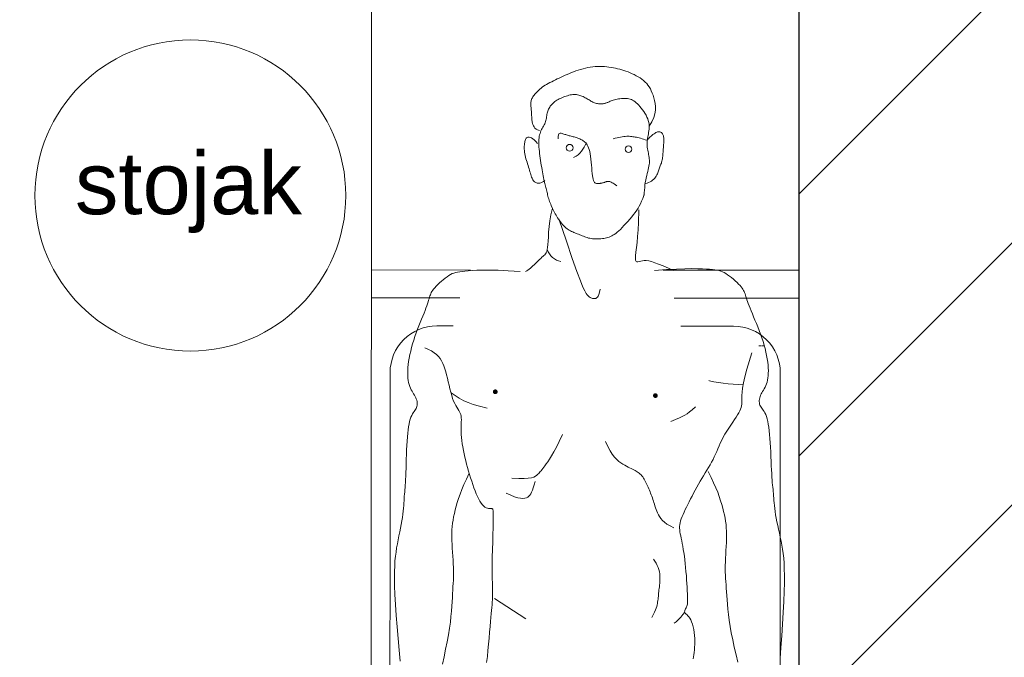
# Model space of a CAD drawing. Header units: millimetres. Extents: x 26866 to 1024070, y -428191 to 408885.
# Tile 183 of 248: x 201273 to 202540, y 393424 to 394244. Entities that reach past the tile are written whole.
import ezdxf

# ---------------------------------------------------------------- set-up
doc = ezdxf.new("R2010")
doc.units = ezdxf.units.MM
doc.header["$LTSCALE"] = 2
for name, color, linetype, lineweight in [('0_OPIS', 7, 'Continuous', 13), ('10', 7, 'Continuous', 9), ('3DPLAN_A_TABELKA POMIESZCZEŃ', 7, 'Continuous', 0), ('6', 253, 'Continuous', 0)]:
    doc.layers.add(name, color=color, linetype=linetype, lineweight=lineweight)
for name, color, linetype in [('3DPLAN_A_KRESKOWANIE 1', 253, 'Continuous'), ('3DPLAN_A_OPIS', 8, 'Continuous'), ('3DPLAN_K_NOŚNA', 7, 'Continuous')]:
    doc.layers.add(name, color=color, linetype=linetype)
doc.layers.add('FURNITURE ZD 1 500', color=7, linetype='Continuous', lineweight=13, true_color=0x9fa8a5)
doc.styles.add('ARIAL', font='arial.ttf')
pattern_1 = [(45, (23044.838, -26883.88), (-16.83798, 16.83798), [])]

# ---------------------------------------------------------------- blocks, each defined once
blk = doc.blocks.new('A$C7B9C5A86')
at = {"layer": '6', "color": 7}
for p, q in [((1.787, 0.6386), (1.787, 0.6432)), ((1.787, 0.6362), (1.787, 0.6377)), ((1.787, 0.6338), (1.787, 0.6356)), ((2.0151, 0.2721), (2.0265, 0.2747)), ((2.0265, 0.2747), (2.027, 0.2749)), ((1.941, 0.2565), (1.9427, 0.2583)), ((1.9427, 0.2583), (1.9441, 0.26)), ((1.9441, 0.26), (1.9455, 0.2615)), ((1.9455, 0.2615), (1.9471, 0.2628)), ((1.9471, 0.2628), (1.9489, 0.264)), ((1.9489, 0.264), (1.9512, 0.2649)), ((1.9512, 0.2649), (1.9543, 0.2658)), ((1.9543, 0.2658), (1.9582, 0.2664)), ((1.9582, 0.2664), (1.9631, 0.2669)), ((1.9631, 0.2669), (1.9693, 0.2672)), ((1.9693, 0.2672), (1.9766, 0.2676)), ((1.9766, 0.2676), (1.985, 0.2681)), ((1.985, 0.2681), (1.9943, 0.2689)), ((1.9943, 0.2689), (2.0043, 0.2702)), ((2.0043, 0.2702), (2.0151, 0.2721)), ((1.9238, 0.2385), (1.9259, 0.2408)), ((1.9259, 0.2408), (1.928, 0.2431)), ((1.928, 0.2431), (1.9303, 0.2454)), ((1.9303, 0.2454), (1.9326, 0.2478)), ((1.9326, 0.2478), (1.9348, 0.2501)), ((1.9348, 0.2501), (1.937, 0.2523)), ((1.937, 0.2523), (1.9391, 0.2545)), ((1.9391, 0.2545), (1.941, 0.2565)), ((1.9165, 0.2278), (1.9175, 0.2299)), ((1.9175, 0.2299), (1.9188, 0.232)), ((1.9188, 0.232), (1.9202, 0.2341)), ((1.9202, 0.2341), (1.9219, 0.2363)), ((1.9219, 0.2363), (1.9238, 0.2385)), ((1.4552, 0.1713), (1.4614, 0.1714)), ((1.4614, 0.1714), (1.4675, 0.1716)), ((1.4675, 0.1716), (1.4733, 0.1716)), ((1.4733, 0.1716), (1.4788, 0.1717)), ((1.4788, 0.1717), (1.4839, 0.1717)), ((1.4839, 0.1717), (1.4884, 0.1717)), ((1.4884, 0.1717), (1.4924, 0.1717)), ((1.4924, 0.1717), (1.4958, 0.1717)), ((1.4958, 0.1717), (1.4984, 0.1717)), ((1.4984, 0.1717), (1.5004, 0.1716)), ((1.5004, 0.1716), (1.5018, 0.1714)), ((1.5018, 0.1714), (1.5027, 0.1711)), ((1.2362, 0.1604), (1.2465, 0.1617)), ((1.2465, 0.1617), (1.2571, 0.1628)), ((1.2571, 0.1628), (1.2679, 0.1638)), ((1.2679, 0.1638), (1.2786, 0.1647)), ((1.2786, 0.1647), (1.2889, 0.1656)), ((1.2889, 0.1656), (1.2985, 0.1664)), ((1.2985, 0.1664), (1.3071, 0.1671)), ((1.3071, 0.1671), (1.3146, 0.1678)), ((1.3146, 0.1678), (1.321, 0.1684)), ((1.321, 0.1684), (1.3267, 0.169)), ((1.3267, 0.169), (1.3318, 0.1695)), ((1.3318, 0.1695), (1.3365, 0.1699)), ((1.3365, 0.1699), (1.3411, 0.1702)), ((1.3411, 0.1702), (1.3457, 0.1705)), ((1.3457, 0.1705), (1.3507, 0.1706)), ((1.3507, 0.1706), (1.3561, 0.1707)), ((1.3561, 0.1707), (1.362, 0.1707)), ((1.362, 0.1707), (1.3682, 0.1706)), ((1.3682, 0.1706), (1.3748, 0.1704)), ((1.3748, 0.1704), (1.3815, 0.1703)), ((1.3815, 0.1703), (1.3884, 0.1702)), ((1.3884, 0.1702), (1.3954, 0.1701)), ((1.3954, 0.1701), (1.4023, 0.17)), ((1.4023, 0.17), (1.4092, 0.1701)), ((1.4092, 0.1701), (1.416, 0.1702)), ((1.416, 0.1702), (1.4228, 0.1703)), ((1.4228, 0.1703), (1.4294, 0.1705)), ((1.4294, 0.1705), (1.436, 0.1707)), ((1.436, 0.1707), (1.4425, 0.1709)), ((1.4425, 0.1709), (1.4489, 0.1711)), ((1.4489, 0.1711), (1.4552, 0.1713)), ((1.5027, 0.1711), (1.5033, 0.1707)), ((1.5033, 0.1707), (1.5036, 0.1701)), ((1.5036, 0.1701), (1.5037, 0.1692)), ((1.5037, 0.1692), (1.5037, 0.1682)), ((1.5037, 0.1682), (1.5037, 0.1669)), ((1.5037, 0.1669), (1.5037, 0.1653)), ((1.5037, 0.1653), (1.504, 0.1635)), ((1.504, 0.1635), (1.5044, 0.1616)), ((1.5044, 0.1616), (1.5052, 0.1596)), ((1.5052, 0.1596), (1.5064, 0.1574)), ((1.5064, 0.1574), (1.508, 0.1552)), ((1.508, 0.1552), (1.5102, 0.153)), ((1.5102, 0.153), (1.513, 0.1508)), ((1.513, 0.1508), (1.5165, 0.1487)), ((1.5165, 0.1487), (1.5204, 0.1465)), ((1.5204, 0.1465), (1.5248, 0.1444)), ((1.5248, 0.1444), (1.5295, 0.1424)), ((1.5295, 0.1424), (1.5346, 0.1403)), ((1.5346, 0.1403), (1.54, 0.1383)), ((1.54, 0.1383), (1.5455, 0.1363)), ((1.5455, 0.1363), (1.5512, 0.1344)), ((1.5512, 0.1344), (1.557, 0.1325)), ((1.557, 0.1325), (1.563, 0.1307)), ((1.563, 0.1307), (1.5689, 0.1289)), ((1.5689, 0.1289), (1.575, 0.1272)), ((1.575, 0.1272), (1.581, 0.1255)), ((1.581, 0.1255), (1.5871, 0.124)), ((1.5871, 0.124), (1.5931, 0.1226)), ((1.5931, 0.1226), (1.5992, 0.1212)), ((1.5992, 0.1212), (1.6051, 0.12)), ((1.6051, 0.12), (1.611, 0.1189)), ((1.611, 0.1189), (1.6167, 0.1179)), ((1.6167, 0.1179), (1.6222, 0.1171)), ((1.6222, 0.1171), (1.6276, 0.1165)), ((1.6276, 0.1165), (1.6328, 0.1161)), ((1.6328, 0.1161), (1.6377, 0.1158)), ((1.6377, 0.1158), (1.6423, 0.1158)), ((1.6423, 0.1158), (1.6467, 0.1159)), ((1.6467, 0.1159), (1.6508, 0.116)), ((1.6508, 0.116), (1.6546, 0.1162)), ((1.6546, 0.1162), (1.6582, 0.1163)), ((1.6582, 0.1163), (1.6615, 0.1162)), ((1.6615, 0.1162), (1.6645, 0.116)), ((1.6645, 0.116), (1.6673, 0.1154)), ((1.6673, 0.1154), (1.6699, 0.1145)), ((1.6699, 0.1145), (1.6723, 0.1133)), ((1.6723, 0.1133), (1.6747, 0.1119)), ((1.6747, 0.1119), (1.6773, 0.1102)), ((1.6773, 0.1102), (1.68, 0.1084)), ((1.68, 0.1084), (1.6831, 0.1066)), ((1.6831, 0.1066), (1.6866, 0.1047)), ((1.6866, 0.1047), (1.6907, 0.1029)), ((1.6907, 0.1029), (1.6954, 0.1011)), ((1.6954, 0.1011), (1.7006, 0.0995)), ((1.7006, 0.0995), (1.7063, 0.0979)), ((1.7063, 0.0979), (1.7123, 0.0963)), ((1.7123, 0.0963), (1.7184, 0.0948)), ((1.7184, 0.0948), (1.7245, 0.0933)), ((1.7245, 0.0933), (1.7306, 0.0919)), ((1.7306, 0.0919), (1.7364, 0.0904)), ((1.7364, 0.0904), (1.7419, 0.089)), ((1.7419, 0.089), (1.7471, 0.0874)), ((1.7471, 0.0874), (1.7519, 0.0857)), ((1.7519, 0.0857), (1.7564, 0.0838)), ((1.7564, 0.0838), (1.7607, 0.0817)), ((1.7607, 0.0817), (1.7646, 0.0791)), ((1.7646, 0.0791), (1.7683, 0.0762)), ((1.7683, 0.0762), (1.7718, 0.0728)), ((1.7718, 0.0728), (1.775, 0.0688)), ((1.775, 0.0688), (1.778, 0.0641)), ((1.778, 0.0641), (1.7807, 0.0588)), ((1.7807, 0.0588), (1.7833, 0.0526))]:
    blk.add_line(p, q, dxfattribs=at)
for points in [[(1.918, 0.4524), (1.9196, 0.4731), (1.9206, 0.4906), (1.9212, 0.5053), (1.9214, 0.5175), (1.9213, 0.5275), (1.9211, 0.5358), (1.9207, 0.5426), (1.9202, 0.5483), (1.9197, 0.5532), (1.9192, 0.5574), (1.9187, 0.5611), (1.918, 0.5645), (1.9171, 0.5676), (1.916, 0.5705), (1.9146, 0.5734), (1.9128, 0.5764), (1.9107, 0.5796), (1.9083, 0.5829), (1.9057, 0.5863), (1.903, 0.5897), (1.9001, 0.5929), (1.8973, 0.596), (1.8946, 0.5988), (1.892, 0.6012), (1.8897, 0.6033), (1.8875, 0.6049), (1.8855, 0.6063), (1.8836, 0.6074), (1.8817, 0.6083), (1.8797, 0.6091), (1.8777, 0.6099), (1.8754, 0.6106), (1.873, 0.6114), (1.8703, 0.6123), (1.8674, 0.6133), (1.8642, 0.6144), (1.8607, 0.6157), (1.8568, 0.6171), (1.8526, 0.6188), (1.848, 0.6206), (1.843, 0.6227), (1.8377, 0.6249), (1.832, 0.6273), (1.8261, 0.6297), (1.82, 0.6322), (1.8138, 0.6346), (1.8075, 0.637), (1.8011, 0.6392), (1.7948, 0.6413), (1.7885, 0.6431), (1.7823, 0.6448), (1.7762, 0.6463), (1.7703, 0.6475), (1.7645, 0.6486), (1.7589, 0.6494), (1.7536, 0.65), (1.7486, 0.6504), (1.7439, 0.6506), (1.7394, 0.6505), (1.7352, 0.6503), (1.7312, 0.6498), (1.7275, 0.6492), (1.7241, 0.6484), (1.7209, 0.6474), (1.7179, 0.6462), (1.7152, 0.6449), (1.7126, 0.6435), (1.7102, 0.6421), (1.7079, 0.6407), (1.7056, 0.6394), (1.7034, 0.6382), (1.7012, 0.6371), (1.6989, 0.6363), (1.6967, 0.6356), (1.6944, 0.6351), (1.6922, 0.6348), (1.69, 0.6348), (1.6879, 0.635), (1.6859, 0.6354), (1.684, 0.636), (1.6823, 0.6369), (1.6806, 0.6379), (1.6789, 0.6391), (1.6771, 0.6404), (1.6751, 0.6418), (1.6729, 0.6433), (1.6704, 0.6447), (1.6675, 0.646), (1.664, 0.6472), (1.6601, 0.6484), (1.6557, 0.6495), (1.6508, 0.6504), (1.6454, 0.6513), (1.6395, 0.6521), (1.633, 0.6528), (1.626, 0.6534), (1.6185, 0.6539), (1.6106, 0.6544), (1.6025, 0.6548), (1.5943, 0.6552), (1.5863, 0.6555), (1.5786, 0.6558), (1.5714, 0.6561), (1.5648, 0.6565), (1.5589, 0.6568), (1.5537, 0.6572), (1.5491, 0.6576), (1.545, 0.658), (1.5411, 0.6584), (1.5374, 0.6588), (1.5339, 0.6592), (1.5302, 0.6595), (1.5264, 0.6598), (1.5224, 0.6601), (1.5182, 0.6604), (1.5138, 0.6607), (1.5091, 0.6612), (1.5041, 0.6617), (1.4988, 0.6624), (1.4933, 0.6633), (1.4874, 0.6644), (1.4811, 0.6656), (1.4747, 0.667), (1.468, 0.6684), (1.4612, 0.6699), (1.4543, 0.6714), (1.4473, 0.6728), (1.4403, 0.6742), (1.4332, 0.6754), (1.4259, 0.6765), (1.4179, 0.6774), (1.4092, 0.6781), (1.3992, 0.6785), (1.3878, 0.6787), (1.3747, 0.6787), (1.3595, 0.6783), (1.3421, 0.6776), (1.3231, 0.6766), (1.303, 0.6754), (1.2825, 0.6741), (1.2624, 0.6727), (1.2432, 0.6712)], [(1.2367, 0.5975), (1.2497, 0.5945), (1.2627, 0.5915), (1.2755, 0.5887), (1.2877, 0.5862), (1.2991, 0.5842), (1.3098, 0.5826), (1.3197, 0.5813), (1.3289, 0.5804), (1.3374, 0.5796), (1.3453, 0.579), (1.3526, 0.5785), (1.3594, 0.578), (1.3657, 0.5776), (1.3715, 0.5771), (1.3771, 0.5767), (1.3826, 0.5763), (1.3879, 0.576), (1.3934, 0.5758), (1.399, 0.5757), (1.4048, 0.5758), (1.4111, 0.5759), (1.4176, 0.5762), (1.4244, 0.5766), (1.4313, 0.577), (1.4382, 0.5774), (1.4451, 0.5777), (1.4518, 0.5779), (1.4583, 0.578), (1.4645, 0.5778), (1.4704, 0.5775), (1.4761, 0.577), (1.4818, 0.5763), (1.4874, 0.5753), (1.4931, 0.5742), (1.4989, 0.5729), (1.5049, 0.5714), (1.5111, 0.5696), (1.5177, 0.5676), (1.5248, 0.5652), (1.5323, 0.5625), (1.5403, 0.5592), (1.549, 0.5554), (1.5583, 0.5509), (1.5684, 0.5458)], [(1.7751, 0.6219), (1.7466, 0.6132), (1.7334, 0.6096), (1.7225, 0.6072), (1.7136, 0.6057), (1.7064, 0.6048), (1.7006, 0.6045), (1.6959, 0.6044), (1.6919, 0.6044), (1.6885, 0.6044), (1.6854, 0.6042), (1.6825, 0.6038), (1.6797, 0.6032), (1.6769, 0.6023), (1.674, 0.601), (1.6708, 0.5993), (1.6672, 0.5972), (1.6632, 0.5947), (1.6588, 0.5918), (1.6541, 0.5886), (1.6491, 0.5852), (1.6439, 0.5818), (1.6387, 0.5784), (1.6333, 0.5751), (1.6281, 0.5721), (1.6229, 0.5694), (1.6179, 0.567), (1.6129, 0.5648), (1.608, 0.5627), (1.6032, 0.5607), (1.5985, 0.5587), (1.5938, 0.5566), (1.5891, 0.5544), (1.5845, 0.5519), (1.5799, 0.5493), (1.5753, 0.5466), (1.5706, 0.5437), (1.5659, 0.5407), (1.5612, 0.5377), (1.5563, 0.5347), (1.5514, 0.5318), (1.5464, 0.5289), (1.5412, 0.526), (1.5361, 0.5232), (1.5309, 0.5206), (1.5258, 0.5179), (1.5208, 0.5154), (1.5158, 0.5129), (1.5111, 0.5105), (1.5065, 0.5083), (1.5021, 0.5061), (1.4979, 0.504), (1.4938, 0.5022), (1.49, 0.5005), (1.4863, 0.4991), (1.4828, 0.498), (1.4794, 0.4971), (1.4762, 0.4965), (1.473, 0.4963), (1.4699, 0.4963), (1.4668, 0.4965), (1.4635, 0.4969), (1.4601, 0.4975), (1.4564, 0.4982), (1.4524, 0.499), (1.4481, 0.4999), (1.4434, 0.5008), (1.4384, 0.5017), (1.433, 0.5027), (1.4273, 0.5036), (1.4213, 0.5045), (1.4149, 0.5053), (1.4083, 0.5061), (1.4013, 0.5068), (1.3942, 0.5074), (1.3871, 0.508), (1.3801, 0.5085), (1.3734, 0.5089), (1.367, 0.5092), (1.3611, 0.5095), (1.3559, 0.5098), (1.3515, 0.51), (1.3477, 0.5101), (1.3446, 0.5102), (1.3419, 0.5102), (1.3397, 0.5101), (1.3378, 0.5099), (1.336, 0.5095), (1.3344, 0.509), (1.3328, 0.5083), (1.3313, 0.5076), (1.3298, 0.5068), (1.3283, 0.5061), (1.3269, 0.5056), (1.3256, 0.5052), (1.3244, 0.505), (1.3232, 0.5052), (1.3222, 0.5058), (1.3212, 0.5067), (1.3201, 0.5079), (1.3189, 0.5093), (1.3174, 0.5109), (1.3155, 0.5125), (1.3132, 0.5142), (1.3103, 0.5158), (1.3068, 0.5172), (1.3027, 0.5186), (1.2982, 0.5198), (1.2934, 0.5208), (1.2883, 0.5216), (1.2831, 0.5223), (1.2778, 0.5227), (1.2726, 0.5229), (1.2676, 0.5228), (1.2627, 0.5225), (1.2581, 0.5221), (1.2537, 0.5215), (1.2496, 0.521), (1.2459, 0.5204), (1.2425, 0.52)], [(1.7193, 0.6062), (1.7196, 0.5978), (1.7202, 0.5892), (1.721, 0.5806), (1.722, 0.572), (1.7232, 0.5637), (1.7246, 0.5558), (1.7262, 0.5484), (1.7266, 0.547)], [(1.6812, 0.524), (1.676, 0.518), (1.672, 0.5132), (1.6688, 0.5091), (1.6662, 0.5051), (1.6639, 0.5009), (1.6616, 0.4957), (1.6589, 0.4892), (1.6556, 0.4809)], [(1.3231, 0.5047), (1.3197, 0.5022), (1.3171, 0.5002), (1.315, 0.4985), (1.3132, 0.4968), (1.3114, 0.495), (1.3095, 0.4929), (1.3072, 0.4902), (1.3044, 0.4867)], [(1.4705, 0.4862), (1.4737, 0.4797), (1.4769, 0.4743), (1.4802, 0.4699), (1.4834, 0.4663), (1.4867, 0.4634), (1.4899, 0.4611), (1.4931, 0.4593), (1.4963, 0.4578), (1.4994, 0.4565), (1.5025, 0.4553), (1.5055, 0.4542), (1.5085, 0.4533), (1.5114, 0.4524), (1.5143, 0.4515), (1.5171, 0.4507), (1.5199, 0.4498), (1.5227, 0.4489), (1.5254, 0.4479), (1.5281, 0.4468), (1.5307, 0.4458), (1.5333, 0.4447), (1.5359, 0.4436), (1.5384, 0.4425), (1.5409, 0.4414), (1.5434, 0.4403), (1.5458, 0.4392), (1.5482, 0.4381), (1.5506, 0.437), (1.5528, 0.4358), (1.555, 0.4346), (1.557, 0.4334), (1.5589, 0.4321), (1.5607, 0.4307), (1.5624, 0.4292), (1.564, 0.4277), (1.5654, 0.4261), (1.5668, 0.4243), (1.568, 0.4225), (1.5692, 0.4206), (1.5703, 0.4186), (1.5714, 0.4164), (1.5725, 0.4142), (1.5736, 0.4117), (1.5747, 0.4092), (1.576, 0.4065), (1.5775, 0.4036), (1.5792, 0.4006), (1.5811, 0.3974), (1.5833, 0.394), (1.586, 0.3904), (1.5893, 0.3867), (1.5934, 0.3829), (1.5983, 0.379), (1.6044, 0.3751), (1.6117, 0.3711), (1.6204, 0.3672)], [(2.0234, 0.4249), (2.0014, 0.4244), (1.9888, 0.4238), (1.9773, 0.4229), (1.967, 0.4219), (1.9579, 0.4208), (1.9502, 0.42), (1.9439, 0.4194), (1.9391, 0.4192), (1.9359, 0.4195), (1.934, 0.4203), (1.9331, 0.4217), (1.9331, 0.4235), (1.9336, 0.4257), (1.9343, 0.4283), (1.9351, 0.4312), (1.9355, 0.4345), (1.9354, 0.4381), (1.9348, 0.4423), (1.9335, 0.447), (1.9317, 0.4527), (1.9292, 0.4593), (1.926, 0.4672), (1.9221, 0.4765), (1.9184, 0.4855)], [(2.1465, 0.4412), (2.1498, 0.4443), (2.1524, 0.447), (2.1545, 0.4494), (2.1561, 0.4515), (2.1573, 0.4532), (2.1581, 0.4548), (2.1587, 0.4562), (2.1591, 0.4574), (2.1593, 0.4586), (2.1594, 0.4597), (2.1594, 0.4607), (2.1593, 0.4617), (2.159, 0.4626), (2.1586, 0.4634), (2.1581, 0.4642), (2.1575, 0.465), (2.1567, 0.4656), (2.1558, 0.4663), (2.1548, 0.4668), (2.1536, 0.4673), (2.1522, 0.4678), (2.1506, 0.4681), (2.1489, 0.4684), (2.1469, 0.4685), (2.1447, 0.4686), (2.1424, 0.4685), (2.1399, 0.4684), (2.1373, 0.4682), (2.1346, 0.468), (2.1319, 0.4678), (2.1293, 0.4675), (2.1266, 0.4673), (2.124, 0.4671), (2.1216, 0.4669), (2.1191, 0.4667), (2.1168, 0.4665), (2.1146, 0.4662), (2.1125, 0.466), (2.1105, 0.4656), (2.1085, 0.4652), (2.1067, 0.4647), (2.105, 0.4642), (2.1033, 0.4636), (2.1017, 0.463), (2.1, 0.4623), (2.0984, 0.4617), (2.0968, 0.4611), (2.0952, 0.4605), (2.0934, 0.4599), (2.0917, 0.4593), (2.0899, 0.4588), (2.088, 0.4581), (2.0862, 0.4574), (2.0843, 0.4565), (2.0825, 0.4554), (2.0806, 0.4541), (2.0788, 0.4526), (2.077, 0.4509), (2.0753, 0.4489), (2.0737, 0.4468), (2.0724, 0.4445), (2.0712, 0.442), (2.0702, 0.4394), (2.0696, 0.4367)], [(1.4162, 0.4506), (1.4125, 0.4533), (1.4088, 0.4556), (1.4051, 0.4575), (1.4014, 0.459), (1.3977, 0.4601), (1.394, 0.461), (1.3904, 0.4616), (1.387, 0.4619), (1.3836, 0.4621), (1.3803, 0.4621), (1.3771, 0.4619), (1.374, 0.4617), (1.3709, 0.4614), (1.368, 0.4611), (1.3651, 0.4607), (1.3623, 0.4603), (1.3595, 0.46), (1.3568, 0.4598), (1.3541, 0.4595), (1.3515, 0.4593), (1.3489, 0.459), (1.3464, 0.4587), (1.3439, 0.4585), (1.3414, 0.4581), (1.339, 0.4577), (1.3365, 0.4572), (1.3338, 0.4565), (1.3308, 0.4555), (1.3275, 0.4542), (1.3237, 0.4526), (1.3193, 0.4505), (1.3142, 0.4479)], [(2.169, 0.443), (2.1768, 0.4477), (2.1841, 0.4509), (2.1909, 0.4529), (2.1973, 0.4538), (2.2032, 0.454), (2.2087, 0.4535), (2.2138, 0.4525), (2.2185, 0.4512), (2.2229, 0.4498), (2.2269, 0.4483), (2.2307, 0.4467), (2.2342, 0.445), (2.2374, 0.443), (2.2404, 0.4409), (2.2432, 0.4386), (2.2459, 0.4361), (2.2484, 0.4333), (2.2507, 0.4303), (2.253, 0.4271), (2.255, 0.4238), (2.257, 0.4204), (2.2588, 0.4169), (2.2605, 0.4133), (2.262, 0.4097), (2.2635, 0.4061), (2.2648, 0.4025), (2.266, 0.3989), (2.2671, 0.3953), (2.2681, 0.3917), (2.269, 0.388), (2.2698, 0.3844), (2.2706, 0.3806), (2.2712, 0.3769), (2.2718, 0.373), (2.2723, 0.3692), (2.2727, 0.3652), (2.2729, 0.3613), (2.2731, 0.3572), (2.273, 0.3531), (2.2728, 0.349), (2.2723, 0.3448), (2.2717, 0.3405), (2.271, 0.3363), (2.27, 0.332), (2.269, 0.3278), (2.2678, 0.3236), (2.2666, 0.3195), (2.2652, 0.3154), (2.2638, 0.3115), (2.2623, 0.3077), (2.2608, 0.304), (2.2592, 0.3003), (2.2576, 0.2968), (2.256, 0.2933), (2.2544, 0.2898), (2.2528, 0.2864), (2.2512, 0.2831), (2.2496, 0.2798), (2.2481, 0.2765), (2.2465, 0.2734), (2.245, 0.2703), (2.2434, 0.2674), (2.2418, 0.2645), (2.2402, 0.2619), (2.2385, 0.2593), (2.2368, 0.257), (2.2351, 0.2547), (2.2334, 0.2527), (2.2316, 0.2507), (2.2299, 0.2489), (2.2282, 0.2472), (2.2265, 0.2457), (2.2249, 0.2442), (2.2233, 0.2429), (2.2217, 0.2417), (2.2201, 0.2407), (2.2185, 0.2397), (2.217, 0.2389), (2.2155, 0.2383), (2.214, 0.2377), (2.2125, 0.2374), (2.211, 0.2371), (2.2095, 0.237), (2.2079, 0.237), (2.2064, 0.237), (2.2049, 0.2371), (2.2033, 0.2372), (2.2017, 0.2374), (2.2001, 0.2375), (2.1985, 0.2377), (2.1968, 0.2378), (2.1951, 0.238), (2.1935, 0.2381), (2.1919, 0.2382), (2.1903, 0.2383), (2.1887, 0.2384), (2.1872, 0.2384), (2.1858, 0.2385), (2.1843, 0.2385), (2.1828, 0.2386), (2.1813, 0.2387), (2.1797, 0.2389), (2.1779, 0.2391), (2.1761, 0.2395), (2.1741, 0.2399), (2.172, 0.2405), (2.1698, 0.2414), (2.1678, 0.2426), (2.1658, 0.2441), (2.1641, 0.2462), (2.1626, 0.2488), (2.1615, 0.252)], [(2.0493, 0.4344), (2.053, 0.4346), (2.0578, 0.4349), (2.0624, 0.4352), (2.0669, 0.4357), (2.0712, 0.4363), (2.0754, 0.4371), (2.0794, 0.4379), (2.0832, 0.4389), (2.0869, 0.4398), (2.0904, 0.4407), (2.0937, 0.4415), (2.0969, 0.4421), (2.0998, 0.4427), (2.1025, 0.443), (2.1051, 0.4433), (2.1076, 0.4434), (2.1101, 0.4433), (2.1125, 0.4432), (2.1149, 0.4429), (2.1173, 0.4425), (2.1197, 0.4421), (2.1223, 0.4416), (2.1248, 0.441), (2.1274, 0.4405), (2.13, 0.4401), (2.1326, 0.4397), (2.1352, 0.4394), (2.1378, 0.4393), (2.1403, 0.4393), (2.1429, 0.4395), (2.1454, 0.4398), (2.148, 0.4402), (2.1505, 0.4407), (2.1531, 0.4412), (2.1557, 0.4417), (2.1584, 0.4421), (2.1611, 0.4425), (2.1639, 0.4428), (2.1668, 0.4429), (2.1697, 0.4429), (2.1726, 0.4427), (2.1757, 0.4422), (2.1788, 0.4415), (2.1819, 0.4405), (2.1851, 0.4391), (2.1884, 0.4375), (2.1916, 0.4357), (2.1947, 0.4337), (2.1978, 0.4315), (2.2007, 0.4293), (2.2034, 0.427), (2.2058, 0.4248), (2.208, 0.4226), (2.21, 0.4205), (2.2117, 0.4184), (2.2131, 0.4163), (2.2143, 0.4142), (2.2153, 0.412), (2.2161, 0.4098), (2.2167, 0.4075), (2.2171, 0.4051), (2.2174, 0.4025), (2.2175, 0.4), (2.2174, 0.3974), (2.2172, 0.3947), (2.217, 0.3921), (2.2166, 0.3896), (2.2161, 0.3872), (2.2156, 0.3848), (2.215, 0.3826), (2.2143, 0.3805), (2.2137, 0.3785), (2.213, 0.3767), (2.2124, 0.375), (2.2117, 0.3734), (2.2111, 0.372), (2.2106, 0.3708), (2.2101, 0.3696), (2.2097, 0.3685), (2.2093, 0.3675), (2.2089, 0.3664), (2.2087, 0.3653), (2.2084, 0.3642), (2.2082, 0.3629), (2.2081, 0.3615), (2.208, 0.36), (2.208, 0.3584), (2.2081, 0.3567), (2.2082, 0.3549), (2.2085, 0.3532), (2.2088, 0.3514), (2.2092, 0.3497), (2.2098, 0.3481), (2.2104, 0.3464), (2.2112, 0.3449), (2.212, 0.3433), (2.2129, 0.3417), (2.2138, 0.3401), (2.2147, 0.3385), (2.2157, 0.3369), (2.2167, 0.3352), (2.2177, 0.3334), (2.2187, 0.3316), (2.2196, 0.3298), (2.2205, 0.3279), (2.2214, 0.326), (2.2221, 0.3241), (2.2227, 0.3222), (2.2233, 0.3203), (2.2237, 0.3184), (2.224, 0.3164), (2.2241, 0.3144), (2.2242, 0.3123), (2.224, 0.3102), (2.2238, 0.308), (2.2234, 0.3057), (2.2229, 0.3033), (2.2222, 0.3008), (2.2215, 0.2983), (2.2206, 0.2958), (2.2196, 0.2933), (2.2186, 0.2909), (2.2175, 0.2886), (2.2164, 0.2864), (2.2153, 0.2843), (2.2142, 0.2824), (2.213, 0.2806), (2.2118, 0.279), (2.2106, 0.2774), (2.2094, 0.276), (2.208, 0.2746), (2.2067, 0.2733), (2.2052, 0.2721), (2.2038, 0.2709), (2.2022, 0.2698), (2.2006, 0.2688), (2.1989, 0.2679), (2.1972, 0.2671), (2.1954, 0.2664), (2.1935, 0.2659), (2.1915, 0.2654), (2.1895, 0.2651), (2.1875, 0.2648), (2.1854, 0.2645), (2.1833, 0.2642), (2.1812, 0.2639), (2.1792, 0.2634), (2.1771, 0.2628), (2.1752, 0.2621), (2.1732, 0.2612), (2.1713, 0.2601), (2.1693, 0.2591), (2.1674, 0.2579), (2.1653, 0.2568), (2.1633, 0.2557), (2.1611, 0.2547), (2.1589, 0.2538), (2.1566, 0.253), (2.1541, 0.2523), (2.1515, 0.2518), (2.1488, 0.2514), (2.1459, 0.2511), (2.1429, 0.2509), (2.1397, 0.2509), (2.1363, 0.251), (2.1327, 0.2512), (2.129, 0.2515), (2.1252, 0.2519), (2.1213, 0.2524), (2.1173, 0.2529), (2.1133, 0.2535), (2.1093, 0.2541), (2.1052, 0.2547), (2.1012, 0.2553), (2.0973, 0.256), (2.0934, 0.2566), (2.0897, 0.2572), (2.0861, 0.2579), (2.0827, 0.2585), (2.0796, 0.2591), (2.0766, 0.2598), (2.0739, 0.2604), (2.0714, 0.261), (2.0691, 0.2616), (2.0668, 0.2622), (2.0646, 0.2627), (2.0625, 0.2633), (2.0604, 0.2638), (2.0583, 0.2643), (2.0561, 0.2648), (2.0539, 0.2653), (2.0517, 0.2658), (2.0495, 0.2663), (2.0473, 0.2669), (2.045, 0.2675), (2.0427, 0.2682), (2.0404, 0.269), (2.038, 0.2698), (2.0357, 0.2708), (2.0333, 0.2717), (2.0309, 0.2727), (2.0285, 0.2738), (2.0261, 0.2749), (2.0237, 0.2761), (2.0213, 0.2772), (2.0189, 0.2784), (2.0165, 0.2796), (2.0141, 0.2809), (2.0117, 0.2823), (2.0094, 0.2837), (2.0071, 0.2852), (2.0048, 0.2868), (2.0025, 0.2885), (2.0003, 0.2903), (1.9982, 0.2922), (1.9961, 0.2941), (1.9942, 0.2961), (1.9924, 0.2981), (1.9908, 0.3001), (1.9893, 0.3021), (1.988, 0.304), (1.9869, 0.306), (1.9859, 0.308), (1.9851, 0.31), (1.9842, 0.3119), (1.9835, 0.3139), (1.9827, 0.3159), (1.9819, 0.318), (1.9811, 0.32), (1.9802, 0.3221), (1.9793, 0.3242), (1.9784, 0.3264), (1.9775, 0.3286), (1.9767, 0.3308), (1.9759, 0.333), (1.9752, 0.3353), (1.9746, 0.3376), (1.9741, 0.3399), (1.9737, 0.3423), (1.9734, 0.3446), (1.9732, 0.347), (1.9731, 0.3494), (1.973, 0.3518), (1.973, 0.3542), (1.9731, 0.3567), (1.9732, 0.3591), (1.9735, 0.3616), (1.9738, 0.364), (1.9742, 0.3664), (1.9748, 0.3688), (1.9754, 0.3711), (1.9762, 0.3734), (1.9771, 0.3756), (1.9781, 0.3779), (1.9794, 0.3801), (1.9809, 0.3824), (1.9826, 0.3848), (1.9846, 0.3873), (1.987, 0.39), (1.9896, 0.3929), (1.9927, 0.396), (1.9961, 0.3992), (1.9997, 0.4026), (2.0035, 0.406), (2.0074, 0.4094), (2.0114, 0.4127), (2.0153, 0.4158), (2.0192, 0.4187), (2.0229, 0.4213), (2.0266, 0.4237), (2.0303, 0.4259), (2.0343, 0.4279), (2.0385, 0.4299), (2.0432, 0.4318), (2.0485, 0.4337), (2.0495, 0.434)], [(2.1472, 0.3802), (2.1482, 0.3837), (2.149, 0.3871), (2.1497, 0.3903), (2.1503, 0.3933), (2.1508, 0.3961), (2.1512, 0.3989), (2.1514, 0.4014), (2.1515, 0.4039), (2.1516, 0.4062), (2.1515, 0.4084), (2.1514, 0.4105), (2.1512, 0.4126), (2.1509, 0.4146), (2.1506, 0.4167), (2.1502, 0.4188), (2.1498, 0.421), (2.1493, 0.4232), (2.1487, 0.4256), (2.1481, 0.4281), (2.1474, 0.4307), (2.1466, 0.4334), (2.1456, 0.4363), (2.1446, 0.4389)], [(2.0656, 0.3867), (2.0672, 0.3844), (2.0686, 0.3823), (2.0698, 0.3804), (2.0708, 0.3786), (2.0716, 0.3771), (2.0722, 0.3756), (2.0727, 0.3743), (2.073, 0.3731), (2.0731, 0.372), (2.0731, 0.3709), (2.073, 0.3699), (2.0728, 0.3689), (2.0725, 0.368), (2.0721, 0.367), (2.0718, 0.3661), (2.0714, 0.3651), (2.0711, 0.364), (2.0708, 0.363), (2.0705, 0.3619), (2.0702, 0.3608), (2.07, 0.3597), (2.0698, 0.3586), (2.0696, 0.3575), (2.0695, 0.3565), (2.0694, 0.3555), (2.0693, 0.3545), (2.0693, 0.3536), (2.0694, 0.3527), (2.0695, 0.3519), (2.0697, 0.3511), (2.0699, 0.3503), (2.0702, 0.3495), (2.0707, 0.3487), (2.0713, 0.348), (2.0722, 0.3473), (2.0733, 0.3466), (2.0749, 0.3459), (2.077, 0.3453), (2.0797, 0.3447), (2.083, 0.3442), (2.0869, 0.3438), (2.0914, 0.3434), (2.0964, 0.343), (2.1015, 0.3425), (2.1068, 0.3421), (2.1119, 0.3416), (2.1168, 0.341), (2.1213, 0.3403), (2.1253, 0.3395), (2.1287, 0.3386), (2.1317, 0.3376), (2.1342, 0.3365), (2.1364, 0.3353), (2.1383, 0.334), (2.1399, 0.3327), (2.1413, 0.3313), (2.1426, 0.3299), (2.1436, 0.3284), (2.1446, 0.3269), (2.1455, 0.3254), (2.1462, 0.3239), (2.1469, 0.3223), (2.1476, 0.3207), (2.1482, 0.3191), (2.1487, 0.3174), (2.1493, 0.3157), (2.1498, 0.3141), (2.1503, 0.3124), (2.1508, 0.3107), (2.1513, 0.309), (2.1518, 0.3073), (2.1522, 0.3057), (2.1526, 0.304), (2.1531, 0.3024), (2.1535, 0.3008), (2.154, 0.2992), (2.1544, 0.2977), (2.1549, 0.2961), (2.1554, 0.2945), (2.1559, 0.2929), (2.1565, 0.2913), (2.1569, 0.2898), (2.157, 0.2883), (2.1566, 0.2871), (2.1556, 0.286), (2.1538, 0.2852), (2.1509, 0.2848), (2.1469, 0.2848)], [(2.0081, 0.2858), (1.9691, 0.2989), (1.939, 0.3093), (1.9164, 0.3173), (1.9002, 0.3234), (1.8893, 0.3279), (1.8824, 0.3311), (1.8783, 0.3335), (1.8758, 0.3354), (1.8739, 0.3371), (1.8724, 0.3388), (1.8713, 0.3403), (1.8704, 0.3417), (1.8698, 0.3431), (1.8695, 0.3445), (1.8693, 0.3459), (1.8692, 0.3473), (1.8693, 0.3487), (1.8696, 0.3501), (1.8703, 0.3515), (1.8716, 0.3529), (1.8736, 0.3542), (1.8765, 0.3554), (1.8805, 0.3566), (1.8856, 0.3576)], [(2.14, 0.3338), (2.1362, 0.3318), (2.1325, 0.3298), (2.1289, 0.3277), (2.1254, 0.3253), (2.1222, 0.3226), (2.1194, 0.3194), (2.1169, 0.3157), (2.1148, 0.3113)], [(1.6328, 0.2925), (1.6208, 0.2868), (1.6107, 0.2817), (1.6023, 0.2772), (1.5954, 0.2732), (1.5897, 0.2697), (1.5852, 0.2667), (1.5815, 0.264), (1.5784, 0.2618), (1.5758, 0.2598), (1.5735, 0.2581), (1.5715, 0.2565), (1.5697, 0.2551), (1.5681, 0.2538), (1.5666, 0.2525), (1.565, 0.2511), (1.5635, 0.2495), (1.5619, 0.2478), (1.5602, 0.2455), (1.5587, 0.2425), (1.5574, 0.2383), (1.5565, 0.2327), (1.556, 0.2254), (1.556, 0.2161), (1.5567, 0.2044)], [(2.139, 0.2489), (2.1424, 0.2457), (2.1451, 0.2428), (2.1471, 0.2403), (2.1486, 0.2381), (2.1495, 0.2361), (2.15, 0.2344), (2.1501, 0.2329), (2.1499, 0.2316), (2.1495, 0.2305), (2.1489, 0.2295), (2.1481, 0.2287), (2.147, 0.2281), (2.1458, 0.2275), (2.1443, 0.227), (2.1427, 0.2266), (2.1409, 0.2263), (2.1388, 0.226), (2.1367, 0.2258), (2.1343, 0.2257), (2.1319, 0.2256), (2.1293, 0.2256), (2.1266, 0.2258), (2.1239, 0.2261), (2.1211, 0.2265), (2.1182, 0.2271), (2.1153, 0.2278), (2.1123, 0.2286), (2.1094, 0.2295), (2.1065, 0.2304), (2.1035, 0.2314), (2.1007, 0.2323), (2.0978, 0.2332), (2.095, 0.234), (2.0923, 0.2348), (2.0897, 0.2355), (2.0872, 0.2362), (2.0848, 0.2369), (2.0826, 0.2376), (2.0806, 0.2383), (2.0787, 0.2391), (2.0771, 0.2398), (2.0756, 0.2406), (2.0743, 0.2415), (2.0732, 0.2424), (2.0723, 0.2434), (2.0715, 0.2445), (2.0709, 0.2456), (2.0704, 0.2468), (2.0701, 0.2482), (2.0699, 0.2496), (2.07, 0.2512), (2.0702, 0.2529), (2.0708, 0.2547), (2.0717, 0.2568), (2.073, 0.259), (2.0746, 0.2614)], [(1.5508, 0.2447), (1.545, 0.243), (1.54, 0.2415), (1.5358, 0.2401), (1.5324, 0.2387), (1.5295, 0.2372), (1.5272, 0.2357), (1.5254, 0.2339), (1.5239, 0.2319), (1.5227, 0.2296), (1.5219, 0.2268), (1.5216, 0.2234), (1.5218, 0.2194), (1.5227, 0.2147), (1.5244, 0.209), (1.527, 0.2022), (1.5305, 0.1944)], [(1.3118, 0.2284), (1.3473, 0.174)], [(1.9163, 0.2184), (1.9175, 0.1977), (1.9183, 0.1802), (1.9186, 0.1655), (1.9187, 0.1533), (1.9185, 0.1432), (1.9181, 0.135), (1.9176, 0.1282), (1.917, 0.1225), (1.9165, 0.1176), (1.9159, 0.1134), (1.9153, 0.1097), (1.9145, 0.1063), (1.9136, 0.1033), (1.9125, 0.1004), (1.911, 0.0975), (1.9092, 0.0945), (1.9071, 0.0913), (1.9046, 0.088), (1.902, 0.0847), (1.8992, 0.0814), (1.8963, 0.0782), (1.8934, 0.0751), (1.8906, 0.0724), (1.888, 0.07), (1.8857, 0.068), (1.8835, 0.0663), (1.8815, 0.065), (1.8795, 0.0639), (1.8776, 0.063), (1.8756, 0.0623), (1.8736, 0.0616), (1.8713, 0.0608), (1.8689, 0.0601), (1.8662, 0.0592), (1.8633, 0.0583), (1.86, 0.0572), (1.8565, 0.056), (1.8526, 0.0546), (1.8484, 0.053), (1.8437, 0.0513), (1.8387, 0.0493), (1.8333, 0.0471), (1.8277, 0.0448), (1.8217, 0.0425), (1.8156, 0.0401), (1.8094, 0.0377), (1.803, 0.0355), (1.7966, 0.0333), (1.7902, 0.0314), (1.7839, 0.0296), (1.7777, 0.0281), (1.7716, 0.0267), (1.7656, 0.0255), (1.7598, 0.0245), (1.7543, 0.0238), (1.749, 0.0233), (1.7439, 0.0229), (1.7392, 0.0229), (1.7347, 0.023), (1.7305, 0.0233), (1.7265, 0.0238), (1.7228, 0.0245), (1.7194, 0.0254), (1.7162, 0.0264), (1.7133, 0.0276), (1.7106, 0.029), (1.7081, 0.0304), (1.7056, 0.0318), (1.7033, 0.0332), (1.7011, 0.0346), (1.6989, 0.0358), (1.6967, 0.0369), (1.6945, 0.0379), (1.6922, 0.0386), (1.69, 0.0391), (1.6877, 0.0394), (1.6856, 0.0394), (1.6835, 0.0393), (1.6814, 0.0389), (1.6796, 0.0383), (1.6778, 0.0375), (1.6761, 0.0365), (1.6744, 0.0353), (1.6726, 0.034), (1.6706, 0.0326), (1.6684, 0.0312), (1.6658, 0.0299), (1.6629, 0.0286), (1.6594, 0.0274), (1.6555, 0.0263), (1.6511, 0.0253), (1.6462, 0.0244), (1.6407, 0.0236), (1.6348, 0.0229), (1.6283, 0.0223), (1.6213, 0.0218), (1.6137, 0.0214), (1.6058, 0.021), (1.5977, 0.0207), (1.5896, 0.0205), (1.5816, 0.0203), (1.5739, 0.0201), (1.5666, 0.0199), (1.56, 0.0196), (1.5542, 0.0194), (1.549, 0.019), (1.5444, 0.0187), (1.5402, 0.0184), (1.5363, 0.018), (1.5327, 0.0177), (1.5291, 0.0174), (1.5254, 0.0171), (1.5216, 0.0169), (1.5176, 0.0167), (1.5134, 0.0164), (1.509, 0.0161), (1.5043, 0.0158), (1.4993, 0.0153), (1.494, 0.0146), (1.4884, 0.0139), (1.4825, 0.0129), (1.4763, 0.0117), (1.4698, 0.0105), (1.4631, 0.0091), (1.4563, 0.0077), (1.4493, 0.0064), (1.4423, 0.005), (1.4353, 0.0038), (1.4282, 0.0027), (1.4208, 0.0017), (1.4129, 0.0009), (1.4041, 0.0004), (1.3942, 0), (1.3828, 0), (1.3696, 0.0003), (1.3544, 0.0009), (1.3371, 0.0018), (1.318, 0.0031), (1.298, 0.0046), (1.2776, 0.0062), (1.2574, 0.008), (1.2383, 0.0097)], [(1.2329, 0.0835), (1.2459, 0.0863), (1.259, 0.0891), (1.2718, 0.0917), (1.284, 0.094), (1.2955, 0.0958), (1.3062, 0.0973), (1.3161, 0.0984), (1.3253, 0.0993), (1.3338, 0.0999), (1.3417, 0.1004), (1.3491, 0.1008), (1.3558, 0.1011), (1.3621, 0.1015), (1.368, 0.1018), (1.3736, 0.1022), (1.379, 0.1025), (1.3844, 0.1027), (1.3898, 0.1028), (1.3954, 0.1028), (1.4013, 0.1027), (1.4076, 0.1024), (1.4141, 0.102), (1.4209, 0.1016), (1.4277, 0.1011), (1.4347, 0.1006), (1.4415, 0.1002), (1.4482, 0.0999), (1.4547, 0.0997), (1.4609, 0.0997), (1.4668, 0.1), (1.4726, 0.1004), (1.4782, 0.1011), (1.4839, 0.1019), (1.4896, 0.1029), (1.4954, 0.1042), (1.5014, 0.1056), (1.5077, 0.1073), (1.5143, 0.1092), (1.5214, 0.1115), (1.5289, 0.1141), (1.537, 0.1173), (1.5457, 0.1209), (1.5551, 0.1253), (1.5653, 0.1302)], [(1.6787, 0.1613), (1.6821, 0.1477), (1.6851, 0.137), (1.6881, 0.1282), (1.6915, 0.1204), (1.6958, 0.1126), (1.7015, 0.1039), (1.7054, 0.0985)]]:
    blk.add_lwpolyline(points, dxfattribs=at)
at = {"layer": '6', "color": 7, "const_width": 0.00407}
for points in [[(1.7004, 0.4561, 1), (1.7005, 0.4519, 1)], [(1.707, 0.1774, 1), (1.7071, 0.1732, 1)]]:
    blk.add_lwpolyline(points, format="xyb", close=True, dxfattribs=at)
at = {"layer": '6', "color": 7}
for centre in [(2.1291, 0.4071), (2.1316, 0.3046)]:
    blk.add_circle(centre, 0.00586, dxfattribs=at)
blk.add_arc((1.9648, 0.2959), 0.0319, 191.471, 250.7564, dxfattribs=at)
blk = doc.blocks.new('kondygnacja -1')
at = {"layer": '3DPLAN_A_KRESKOWANIE 1'}
h = blk.add_hatch(dxfattribs=at)
h.set_pattern_fill('ANSI31', color=256, scale=7.5, style=0)
h.set_pattern_definition(pattern_1)
h.paths.add_polyline_path([(31677.49, -24430.84), (30214.87, -24430.84), (30214.87, -24470.84), (30429.61, -24470.84), (30429.61, -24477.84), (30447.61, -24477.84), (30447.61, -24818.84), (30476.61, -24818.84), (30476.61, -24470.84), (31012.61, -24470.84), (31012.61, -24478.84), (31079.61, -24478.84), (31079.61, -24470.84), (31638.61, -24470.84), (31638.61, -25036.84), (31079.61, -25036.84), (31079.61, -25028.84), (31012.61, -25028.84), (31012.61, -25036.84), (30611.38, -25036.84), (30611.38, -25072.84), (31023.61, -25072.84), (31034.61, -25082.84), (31034.61, -25330.84), (31023.61, -25340.84), (30831.4, -25340.84, -0.038531), (30832.58, -25356.18), (30832.58, -25371.84), (31079.61, -25371.84), (31079.61, -25072.84), (31638.61, -25072.84), (31638.61, -25943.84), (30832.58, -25943.84), (30832.58, -26009.84), (31677.49, -26009.84)])
h.paths.add_polyline_path([(30682.61, -26009.84), (30832.58, -26009.84), (30832.58, -25943.84), (30760.61, -25943.84), (30760.61, -25454.67), (30735.61, -25464.58), (30735.61, -25943.84), (30682.61, -25943.84)])
h.paths.add_polyline_path([(30679.61, -25371.84), (30735.61, -25371.84), (30735.61, -25464.58), (30760.61, -25454.67), (30760.61, -25371.84), (30832.58, -25371.84), (30832.58, -25356.18, 0.038531), (30831.4, -25340.84), (30679.61, -25340.84)])
h.paths.add_polyline_path([(30355.83, -25371.84), (30425.61, -25371.84), (30425.61, -25379.84), (30463.61, -25379.84), (30463.61, -25424.74), (30471.61, -25424.74), (30471.61, -25395.84), (30533.61, -25395.84), (30533.61, -25371.84), (30576.61, -25371.84), (30576.61, -25341.84), (30472.61, -25341.84), (30472.61, -25326.84), (30427.61, -25326.84), (30427.61, -25341.84), (30355.83, -25341.84)])
h.paths.add_polyline_path([(30456.61, -25936.84), (30425.61, -25936.84), (30425.61, -25945.84), (30380.61, -25945.84), (30380.61, -26009.84), (30512.61, -26009.84), (30512.61, -25943.84), (30466.61, -25943.84), (30466.61, -25712.84), (30456.61, -25712.84)])
h.paths.add_polyline_path([(28888.61, -25941.84), (28888.61, -26009.84), (29013.61, -26009.84), (29013.61, -25941.84)])
h.paths.add_polyline_path([(28591.17, -26009.84), (28591.17, -25944.84), (28547.61, -25944.84), (28547.61, -26009.84)])
h.paths.add_polyline_path([(28624.61, -25870.53), (28654.8, -25870.53), (28654.8, -25924.53), (28624.61, -25924.53), (28624.61, -25944.84), (28591.17, -25944.84), (28591.17, -26009.84), (28713.61, -26009.84), (28713.61, -25941.84), (28672.61, -25941.84), (28672.61, -25932.84), (28657.61, -25932.84), (28657.61, -25716.84), (28624.61, -25716.84)])
h.paths.add_polyline_path([(28372.61, -25944.84), (28328.61, -25944.84), (28328.61, -25907.84), (28282.61, -25907.84), (28282.61, -25944.84), (28248.61, -25944.84), (28248.61, -26009.84), (28372.61, -26009.84)])
h.paths.add_polyline_path([(28092.61, -25563.84), (28054.61, -25563.84), (28054.61, -25383.84), (28067.6, -25383.84), (28067.61, -25375.84), (28340.61, -25375.84), (28340.61, -25341.84), (28070.61, -25341.84), (28070.61, -25332.84), (28030.61, -25332.84), (28030.61, -25395.6), (28048.71, -25395.6), (28048.71, -25449.6), (28030.61, -25449.6), (28030.61, -26009.84), (28073.61, -26009.84), (28073.61, -25944.84), (28054.61, -25944.84), (28054.61, -25668.84), (28092.61, -25668.84)])
h.paths.add_polyline_path([(27949.61, -25495.75), (27949.61, -25507.75), (27983.29, -25507.75), (27983.29, -25521.75), (27949.61, -25521.75), (27949.61, -25531.84), (27999.61, -25531.84), (27999.61, -25934.84), (27982.61, -25934.84), (27982.61, -25942.84), (27947.61, -25942.84), (27947.61, -26009.84), (28026.62, -26009.84), (28026.62, -25449.6), (27999.61, -25449.6), (27999.61, -25463.84), (27949.61, -25463.84), (27949.61, -25481.75), (27983.29, -25481.75), (27983.29, -25495.75)])
h.paths.add_polyline_path([(27982.61, -25361.84), (27952.61, -25361.84), (27952.61, -25332.84), (28026.62, -25332.84), (28026.62, -25395.6), (27999.61, -25395.6), (27999.61, -25377.84), (27982.61, -25377.84)])
h.paths.add_polyline_path([(26818.61, -25892.84), (26781.49, -25892.84), (26781.49, -26009.84), (26894.54, -26009.84), (26894.54, -25942.84), (26830.61, -25942.84), (26830.61, -25930.84), (26818.61, -25930.84)])
h.paths.add_polyline_path([(26894.54, -26009.84), (27115.94, -26009.84), (27115.94, -25942.84), (26894.54, -25942.84)])
h.paths.add_polyline_path([(27115.94, -25942.84), (27115.94, -26009.84), (27466.61, -26009.84), (27466.61, -25942.84), (27427.61, -25942.84), (27427.61, -25933.84), (27384.61, -25933.84), (27384.61, -25942.84)])
h.paths.add_polyline_path([(27641.61, -25942.84), (27641.61, -26009.84), (27802.61, -26009.84), (27802.61, -25942.84)])
h.paths.add_polyline_path([(30621.1, -25040.47), (30688.37, -25040.47), (30688.37, -25072.87), (30621.1, -25072.87)], flags=24)
h = blk.add_hatch(dxfattribs=at)
h.set_pattern_fill('ANSI31', color=256, scale=7.5, style=0)
h.set_pattern_definition(pattern_1)
h.paths.add_polyline_path([(29010.61, -24430.84), (28888.61, -24430.84), (28888.61, -24472.84), (29010.61, -24472.84)])
h.paths.add_polyline_path([(29275.57, -25037.84), (29257.61, -25037.84), (29257.61, -24471.84), (29273.61, -24471.84), (29273.61, -24468.84), (29303.61, -24468.84), (29303.61, -24430.84), (29185.61, -24430.84), (29185.61, -24471.84), (29228.61, -24471.84), (29228.61, -25049.84), (29175.02, -25049.84), (29175.02, -25053.06, 0.060091), (29177.89, -25076.84), (29272.38, -25076.84)])
h.paths.add_polyline_path([(29273.61, -25072.84), (29380.61, -25072.84), (29380.61, -25037.84), (29275.57, -25037.84), (29272.38, -25076.84), (29273.61, -25076.84)])
h.paths.add_polyline_path([(29498.61, -25037.84), (29480.61, -25037.84), (29480.61, -25072.84), (29708.61, -25072.84), (29708.61, -25039.85), (29536.61, -25039.85), (29536.61, -24939.85), (29498.61, -24939.85)])
h.paths.add_polyline_path([(29566.61, -24430.84), (29473.61, -24430.84), (29473.61, -24468.84), (29498.61, -24468.84), (29498.61, -24727.87), (29524.78, -24727.87), (29524.78, -24781.87), (29498.61, -24781.87), (29498.61, -24826.85), (29536.61, -24826.85), (29536.61, -24470.85), (29566.61, -24470.85)])
h.paths.add_polyline_path([(29736.61, -24430.84), (29736.61, -24470.85), (29828.61, -24470.85), (29828.61, -24472.85), (29873.61, -24472.85), (29873.61, -24470.85), (30016.87, -24470.85), (30016.87, -24430.84)])
h.paths.add_polyline_path([(30016.87, -24470.85), (30112.84, -24470.85), (30112.84, -24430.84), (30016.87, -24430.84)])
h.paths.add_polyline_path([(29864.61, -25141.84), (29835.61, -25141.84), (29835.61, -25153.06), (29864.61, -25153.06)])
h.paths.add_polyline_path([(29864.61, -25087.84), (29880.61, -25069.84), (30213.45, -25069.84, 0.042168), (30214.87, -25053.06), (30214.87, -25041.84), (30178.61, -25041.84), (30178.61, -24470.84), (30214.87, -24470.84), (30214.87, -24430.84), (30112.84, -24430.84), (30112.84, -24470.85), (30115.61, -24470.85), (30115.61, -24477.85), (30159.61, -24477.85), (30159.61, -25039.85), (29899.61, -25039.85), (29899.61, -25026.85), (29826.61, -25026.85), (29826.61, -25039.85), (29803.61, -25039.85), (29803.61, -25072.84), (29819.61, -25072.84), (29835.61, -25088.84), (29835.61, -25153.06), (29864.61, -25153.06)])
h.paths.add_polyline_path([(29463.61, -25369.84), (29509.61, -25369.84), (29509.61, -25408.84), (29538.61, -25408.84), (29538.61, -25366.84), (29765.61, -25366.84), (29765.61, -25448.84), (29937.61, -25448.84), (29937.61, -25366.84), (30091.06, -25366.84), (30091.06, -25356.18, -0.035999), (30092.09, -25341.84), (29880.61, -25341.84), (29864.61, -25325.84), (29864.61, -25261.84), (29835.61, -25261.84), (29835.61, -25325.84), (29819.61, -25341.84), (29463.61, -25341.84)])
h.paths.add_polyline_path([(30252.83, -25342.15), (30252.83, -25341.84), (30092.09, -25341.84, 0.035999), (30091.06, -25356.18), (30091.06, -25366.84), (30152.61, -25366.84), (30152.61, -25937.84), (30091.06, -25937.84), (30091.06, -26009.84), (30210.61, -26009.84), (30210.61, -25945.84), (30180.61, -25945.84), (30180.61, -25371.84), (30252.83, -25371.84), (30252.83, -25350.58), (30252.33, -25350.58), (30252.33, -25342.15)])
h.paths.add_polyline_path([(30081.99, -25665.13), (30231.69, -25665.13), (30231.69, -25700.22), (30081.99, -25700.22)], flags=9)
h.paths.add_polyline_path([(29875.61, -25931.84), (29829.61, -25931.84), (29829.61, -25937.84), (29781.61, -25937.84), (29781.61, -26009.84), (29917.61, -26009.84), (29917.61, -25937.84), (29875.61, -25937.84)])
h.paths.add_polyline_path([(29611.61, -26009.84), (29611.61, -25937.84), (29538.61, -25937.84), (29538.61, -25683.8), (29507.61, -25683.8), (29507.61, -25943.84), (29482.61, -25943.84), (29482.61, -26009.84)])
h.paths.add_polyline_path([(29282.81, -25653.75), (29568.72, -25653.75), (29568.72, -25738.67), (29282.81, -25738.67)], flags=9)
h.paths.add_polyline_path([(29479.61, -25623.84), (29507.61, -25623.84), (29507.61, -25683.8), (29538.61, -25683.8), (29538.61, -25498.84), (29509.61, -25498.84), (29509.61, -25608.84), (29479.61, -25608.84)])
h.paths.add_polyline_path([(29389.61, -25608.84), (29262.17, -25608.84), (29262.17, -25623.84), (29389.61, -25623.84)])
h.paths.add_polyline_path([(29312.61, -25943.84), (29275.61, -25943.84), (29275.61, -25936.84), (29262.17, -25936.84), (29262.17, -26009.84), (29312.61, -26009.84)])
h.paths.add_polyline_path([(29188.61, -26009.84), (29262.17, -26009.84), (29262.17, -25936.84), (29256.61, -25936.84), (29256.61, -25683.8), (29227.61, -25683.8), (29227.61, -25941.84), (29188.61, -25941.84)])
h.paths.add_polyline_path([(29227.61, -25683.8), (29256.61, -25683.8), (29256.61, -25623.84), (29262.17, -25623.84), (29262.17, -25608.84), (29259.61, -25608.84), (29259.61, -25369.84), (29262.17, -25369.84), (29262.17, -25356.18, 0.056395), (29259.64, -25333.84), (29224.61, -25333.84), (29224.61, -25341.84), (29157.61, -25341.84), (29157.61, -25371.84), (29227.61, -25371.84)])
h.paths.add_polyline_path([(29373.61, -25341.84), (29270.61, -25341.84), (29270.61, -25333.84), (29259.64, -25333.84, -0.056395), (29262.17, -25356.18), (29262.17, -25369.84), (29373.61, -25369.84)])
h.paths.add_polyline_path([(30170.11, -24767), (30186.53, -24767), (30186.53, -24787), (30170.11, -24787)], flags=24)
h.paths.add_polyline_path([(29566.12, -25338.58), (29633.39, -25338.58), (29633.39, -25370.98), (29566.12, -25370.98)], flags=24)
h.paths.add_polyline_path([(29957.21, -25338.58), (30024.48, -25338.58), (30024.48, -25370.98), (29957.21, -25370.98)], flags=24)
h.paths.add_polyline_path([(30179.86, -25902.33), (30243.82, -25902.33), (30243.82, -25910.46), (30179.86, -25910.46)], flags=24)
at = {"layer": '10'}
for p, q in [((29185.34, -25407.82), (29172.59, -25407.81)), ((29227.59, -25407.84), (29210.12, -25407.83)), ((29183.95, -25411.41), (29172.59, -25411.41)), ((29227.59, -25411.44), (29211.55, -25411.43))]:
    blk.add_line(p, q, dxfattribs=at)
blk.add_lwpolyline([(29227.61, -25371.84), (29172.61, -25371.81), (29172.53, -25556.81), (29227.53, -25556.84)], close=True, dxfattribs=at)
for points in [[(29183.09, -25415.01), (29180.99, -25415.01, 0.414214), (29174.99, -25421.01), (29174.93, -25548.41, 0.414214)], [(29174.93, -25548.41, 0.414214), (29180.93, -25554.41), (29219.13, -25554.44, 0.414214), (29225.13, -25548.44), (29225.19, -25421.04, 0.414214), (29219.19, -25415.04), (29212.39, -25415.03, 0.414214)]]:
    blk.add_lwpolyline(points, format="xyb", dxfattribs=at)
at = {"layer": '3DPLAN_K_NOŚNA'}
blk.add_line((29227.61, -25941.84), (29227.61, -25371.84), dxfattribs=at)
at = {"layer": 'FURNITURE ZD 1 500'}
blk.add_circle((29149.29, -25398.24), 20, dxfattribs=at)
at = {"layer": '10', "xscale": -73.91716852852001, "yscale": 73.91716852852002, "zscale": 73.91716852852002, "rotation": 269.9763732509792}
blk.add_blockref('A$C7B9C5A86', (29175.51, -25549.65), dxfattribs=at)
at = {"layer": '3DPLAN_A_OPIS', "color": 1, "lineweight": 30, "style": 'ARIAL'}
for tag, p in [('PRZESUNIĘCIE_WEJŚCIA', (27655.16, -24535.33)), ('WYŁĄCZONE', (27007.18, -24723.98)), ('Z_OPRACOWANIA', (26996.84, -24746.42)), ('WYŁĄCZONE', (30803.05, -24760.87)), ('Z_OPRACOWANIA', (30792.71, -24783.3)), ('WYŁĄCZONE', (28894.9, -24826.59)), ('Z_OPRACOWANIA', (28884.56, -24849.03)), ('POWIĘKSZENIE_WEJŚCIA', (28313.68, -25144.41)), ('POWIĘKSZENIE_WEJŚCIA', (29600.62, -25191.36)), ('POWIĘKSZENIE_WEJŚCIA', (28011.45, -25235.42)), ('WYŁĄCZONE', (29754.42, -25678.17)), ('Z_OPRACOWANIA', (29744.08, -25700.6)), ('WYJŚCIE_EWAKUACYJNE', (27763.79, -26106.07))]:
    blk.add_attdef(tag, p, '', height=12, dxfattribs=at)
at = {"layer": '3DPLAN_A_OPIS', "color": 0, "lineweight": 30, "style": 'ARIAL'}
for tag, p in [('UGUL_1', (29350.3, -24586.01)), ('UGUL_2', (29622.92, -24586.01)), ('UGUL_3', (29833.15, -24586.01))]:
    blk.add_attdef(tag, p, '', height=12, dxfattribs=at)
at = {"layer": '3DPLAN_A_TABELKA POMIESZCZEŃ', "color": 7, "ltscale": 0.5, "insert": (29149.04, -25397.85), "char_height": 8, "width": 59.2068, "attachment_point": 5, "style": 'ARIAL'}
blk.add_mtext('stojak', dxfattribs=at)
at = {"layer": '3DPLAN_A_TABELKA POMIESZCZEŃ', "ltscale": 0.5, "style": 'ARIAL'}
for tag, p in [('KURTYNA', (27861.91, -26064.85)), ('POWIETRZNA', (27861.91, -26084.56))]:
    blk.add_attdef(tag, p, '', height=12, dxfattribs=at)

msp = doc.modelspace()

# ---------------------------------------------------------------- block references
at = {"layer": '0_OPIS', "xscale": 10, "yscale": 10, "zscale": 10}
msp.add_blockref('kondygnacja -1', (-90000, 648000), dxfattribs=at)

doc.saveas('drawing.dxf')
